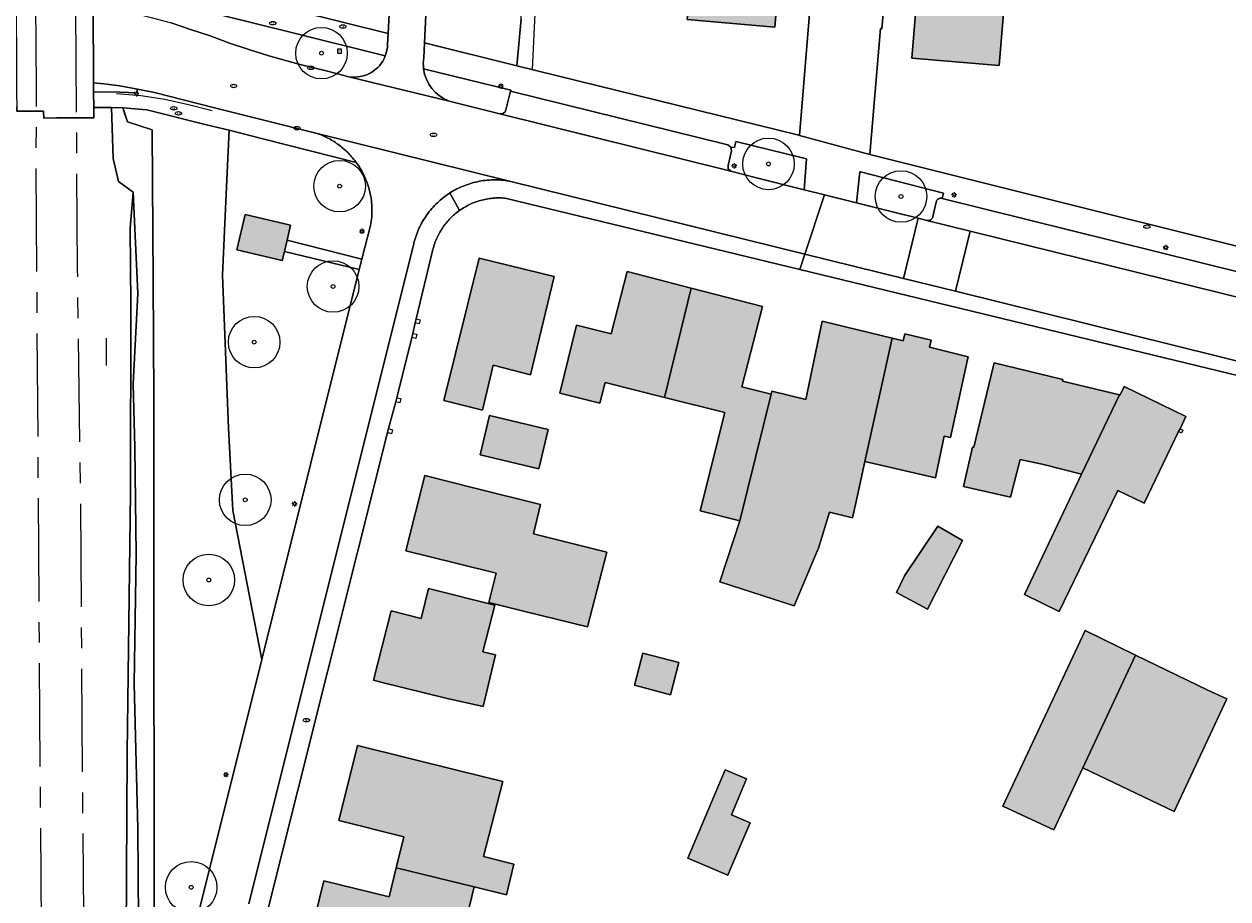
# Model space of a CAD drawing. Header units: metres. Extents: x 187482 to 189800, y 333582 to 335019.
# Tile 9 of 256: x 187638 to 187754, y 333694 to 333778. Entities that reach past the tile are written whole.
import ezdxf
from ezdxf.enums import TextEntityAlignment as Align

# ---------------------------------------------------------------- set-up
doc = ezdxf.new("R2010")
doc.units = ezdxf.units.M
doc.linetypes.add('AM-AS-SO', pattern=[16, 10, -2, 2, -2])
doc.layers.get('0').update_dxf_attribs({"color": 252, "lineweight": 18})
for name, color, linetype, lineweight in [('B-WE-AM-AS_SPOOR_TREIN-G', 252, 'AM-AS-SO', 18), ('B-WE-GR-BEPLANTING_CULTUUR_BODEMBEDEKKER-GV', 252, 'Continuous', 18), ('B-WE-GR-BEPLANTING_CULTUUR_BOSPLANTSOEN-GV', 252, 'Continuous', 18), ('B-WE-GR-BOOM-S', 252, 'Continuous', 18), ('B-WE-GR-GRAS-GV', 252, 'Continuous', 18), ('B-WE-GW-TALUD_KRUIN-G', 252, 'Continuous', 18), ('B-WE-IE-MEUBILAIR-S', 252, 'Continuous', 18), ('B-WE-IE-TERREINAFSCHEIDING_KUNSTMATIG_HEKWERK-G', 252, 'IE-TERREINAFSCHEIDING_KUNSTMATIG-SO', 18), ('B-WE-IE-TERREINAFSCHEIDING_KUNSTMATIG_MUUR-G', 252, 'IE-TERREINAFSCHEIDING_KUNSTMATIG-SO', 18), ('B-WE-OG-BEBOUWING-GV', 252, 'Continuous', 18), ('B-WE-OG-TERREIN_BEGROEID-GV', 252, 'Continuous', 18), ('B-WE-OG-TERREIN_ERF-GV', 252, 'Continuous', 18), ('B-WE-VH-GESLOTENVERHARDING-GV', 252, 'Continuous', 18), ('B-WE-VH-GESLOTENVERHARDING_ASFALT-GV', 252, 'Continuous', 18), ('B-WE-VH-HALFVERHARDING-GV', 252, 'Continuous', 18), ('B-WE-VH-OPENVERHARDING-GV', 252, 'Continuous', 18), ('B-WE-VH-OPENVERHARDING_BETONSTRAATSTEEN-GV', 252, 'Continuous', 18), ('B-WE-VH-OPENVERHARDING_SIERBESTRATING-GV', 252, 'Continuous', 18), ('B-WE-VH-OPENVERHARDING_STRAATBAKSTEEN-GV', 252, 'Continuous', 18), ('B-WE-VH-OPENVERHARDING_TEGEL-GV', 252, 'Continuous', 18)]:
    doc.layers.add(name, color=color, linetype=linetype, lineweight=lineweight)
doc.layers.add('B-WE-OG-BEBOUWING-V', color=7, linetype='Continuous', lineweight=18, true_color=0xf0f0f0)
doc.styles.add('NLCS-ISO', font='NLCS-ISO.ttf')
doc.linetypes.add('IE-TERREINAFSCHEIDING_KUNSTMATIG-SO', pattern='A,4,[82,NLCS.SHX,S=0.75,R=90,X=0,Y=0],4,-2', length=10)

# ---------------------------------------------------------------- blocks, each defined once
blk = doc.blocks.new('SIE-MEUBILAIR_BORD_LOCATIEPAAL-SO')
blk.add_lwpolyline([(-0.75, -0.75), (0.75, -0.75), (0.75, 0.75), (-0.75, 0.75)], close=True)
at = {"style": 'NLCS-ISO'}
blk.add_text('lp', height=0.75, dxfattribs=at).set_placement((0.01, 0.12), align=Align.MIDDLE_CENTER)
blk = doc.blocks.new('SIE-MEUBILAIR_PAAL_LICHTMAST-SO')
for points in [[(-0.62, 0), (-1, 0)], [(-0.71, 0.71), (-0.44, 0.44)], [(0, 1), (0, 0.62)], [(0.44, 0.44), (0.71, 0.71)], [(1, 0), (0.62, 0)], [(-0.71, -0.71), (-0.44, -0.44)], [(0, -0.62), (0, -1)], [(0.44, -0.44), (0.71, -0.71)]]:
    blk.add_lwpolyline(points)
blk.add_circle((0, 0), 0.5)
blk = doc.blocks.new('SIE-MEUBILAIR_PUT_BRANDKRAAN-SO')
blk.add_ellipse((0, 0), major_axis=(1.25, 0), ratio=0.54)
at = {"style": 'NLCS-ISO'}
blk.add_text('bk', height=0.75, dxfattribs=at).set_placement((0.03, 0), align=Align.MIDDLE_CENTER)
blk = doc.blocks.new('SIE-MEUBILAIR_PUT_GASPUT-SO')
blk.add_ellipse((0, 0), major_axis=(1.25, 0), ratio=0.54)
at = {"style": 'NLCS-ISO'}
blk.add_text('gas ', height=0.75, dxfattribs=at).set_placement((0.53, 0.16), align=Align.MIDDLE_CENTER)
blk = doc.blocks.new('SIE-MEUBILAIR_PUT_KOLK-SO')
blk.add_ellipse((0, 0), major_axis=(1.25, 0), ratio=0.54)
at = {"style": 'NLCS-ISO'}
blk.add_text('klk', height=0.75, dxfattribs=at).set_placement((0.03, 0), align=Align.MIDDLE_CENTER)
blk = doc.blocks.new('SIE-MEUBILAIR_PUT_RIOOLPUT-SO')
blk.add_ellipse((0, 0), major_axis=(1.25, 0), ratio=0.54)
at = {"style": 'NLCS-ISO'}
blk.add_text('ri', height=0.75, dxfattribs=at).set_placement((-0.04, 0.07), align=Align.MIDDLE_CENTER)
blk = doc.blocks.new('SGR-BOOM_GBKN-SO')
at = {"color": 0, "linetype": 'ByBlock', "lineweight": 18}
for radius in [2, 0.15]:
    blk.add_circle((0, 0), radius, dxfattribs=at)

msp = doc.modelspace()

# ---------------------------------------------------------------- hatches: boundary and pattern name
at = {"layer": 'B-WE-OG-BEBOUWING-V'}
h = msp.add_hatch(color=256, dxfattribs=at)
h.dxf.hatch_style = 1
h.paths.add_polyline_path([(187702.76, 333788.451), (187702.451, 333785.417), (187701.161, 333785.548), (187701.795, 333791.637), (187692.496, 333792.406), (187691.952, 333786.743), (187699.818, 333786.106), (187699.332, 333780.546), (187701.932, 333780.319), (187701.807, 333778.882), (187710.308, 333778.141), (187710.883, 333784.806), (187706.897, 333785.15), (187707.138, 333788.092)], flags=17)
h = msp.add_hatch(color=256, dxfattribs=at)
h.dxf.hatch_style = 1
h.paths.add_polyline_path([(187734.01, 333780.965), (187734.247, 333783.784), (187734.55, 333787.801), (187728.498, 333788.312), (187727.924, 333781.476), (187724.137, 333781.794), (187723.967, 333779.763), (187723.941, 333779.462), (187723.579, 333775.144), (187732.052, 333774.424), (187732.617, 333781.082)], flags=17)
h = msp.add_hatch(color=256, dxfattribs=at)
h.dxf.hatch_style = 1
h.paths.add_polyline_path([(187662.746, 333756.391), (187663.003, 333757.467), (187663.352, 333758.932), (187658.938, 333759.985), (187658.12, 333756.554), (187662.534, 333755.501)], flags=17)
h = msp.add_hatch(color=256, dxfattribs=at)
h.dxf.hatch_style = 1
h.paths.add_polyline_path([(187686.597, 333744.413), (187688.913, 333753.966), (187681.626, 333755.733), (187678.194, 333741.944), (187681.961, 333741.006), (187682.996, 333745.369)], flags=17)
h = msp.add_hatch(color=256, dxfattribs=at)
h.dxf.hatch_style = 1
h.paths.add_polyline_path([(187699.596, 333742.23), (187702.205, 333752.832), (187695.988, 333754.441), (187694.423, 333748.394), (187691.059, 333749.226), (187689.445, 333742.651), (187693.349, 333741.676), (187693.851, 333743.66)], flags=17)
h = msp.add_hatch(color=256, dxfattribs=at)
h.dxf.hatch_style = 1
h.paths.add_polyline_path([(187702.205, 333752.832), (187699.596, 333742.23), (187705.459, 333740.771), (187703.073, 333731.214), (187706.907, 333730.261), (187709.941, 333742.553), (187707.105, 333743.244), (187709.123, 333751.042)], flags=17)
h = msp.add_hatch(color=256, dxfattribs=at)
h.dxf.hatch_style = 1
h.paths.add_polyline_path([(187721.697, 333747.975), (187714.909, 333749.619), (187713.319, 333742.03), (187710.008, 333742.825), (187709.941, 333742.553), (187706.907, 333730.261), (187704.982, 333724.336), (187712.168, 333722.001), (187712.948, 333723.842), (187714.421, 333727.32), (187714.546, 333727.616), (187715.606, 333731.111), (187717.826, 333730.563), (187718.305, 333732.712), (187719.04, 333736.014)], flags=17)
h = msp.add_hatch(color=256, dxfattribs=at)
h.dxf.hatch_style = 1
h.paths.add_polyline_path([(187729.049, 333746.179), (187725.298, 333747.1), (187725.46, 333747.771), (187722.911, 333748.388), (187722.747, 333747.721), (187721.697, 333747.975), (187719.04, 333736.014), (187725.869, 333734.414), (187726.62, 333738.013), (187726.718, 333738.484), (187727.328, 333738.342), (187728.953, 333745.74)], flags=17)
h = msp.add_hatch(color=256, dxfattribs=at)
h.dxf.hatch_style = 1
h.paths.add_polyline_path([(187740.056, 333734.786), (187743.714, 333742.482), (187738.191, 333743.798), (187738.222, 333743.964), (187731.571, 333745.57), (187731.478, 333745.185), (187729.595, 333737.39), (187729.484, 333737.416), (187728.596, 333733.602), (187733.166, 333732.548), (187734.097, 333736.219), (187736.34, 333735.718)], flags=17)
h = msp.add_hatch(color=256, dxfattribs=at)
h.dxf.hatch_style = 1
h.paths.add_polyline_path([(187743.714, 333742.482), (187740.056, 333734.786), (187734.5, 333723.095), (187737.887, 333721.463), (187740.812, 333727.527), (187743.554, 333733.214), (187745.972, 333732.041), (187746.122, 333731.968), (187749.458, 333738.907), (187749.592, 333739.187), (187750.164, 333740.376), (187744.177, 333743.277), (187743.778, 333742.467)], flags=17)
h = msp.add_hatch(color=256, dxfattribs=at)
h.dxf.hatch_style = 1
h.paths.add_polyline_path([(187682.643, 333740.487), (187681.729, 333736.672), (187687.409, 333735.312), (187688.322, 333739.127)], flags=17)
h = msp.add_hatch(color=256, dxfattribs=at)
h.dxf.hatch_style = 1
h.paths.add_polyline_path([(187687.585, 333731.834), (187681.203, 333733.427), (187676.352, 333734.638), (187674.532, 333727.35), (187679.383, 333726.139), (187683.288, 333725.164), (187682.558, 333722.35), (187686.061, 333721.476), (187692.138, 333719.959), (187694.001, 333727.231), (187686.889, 333729.005)], flags=17)
h = msp.add_hatch(color=256, dxfattribs=at)
h.dxf.hatch_style = 1
h.paths.add_polyline_path([(187726.118, 333729.748), (187722.87, 333724.908), (187722.117, 333723.311), (187725.104, 333721.683), (187728.489, 333728.362)], flags=17)
h = msp.add_hatch(color=256, dxfattribs=at)
h.dxf.hatch_style = 1
h.paths.add_polyline_path([(187683.153, 333722.092), (187676.726, 333723.702), (187675.997, 333720.792), (187673.087, 333721.521), (187671.402, 333714.794), (187672.223, 333714.588), (187678.397, 333713.042), (187682.033, 333712.241), (187683.217, 333717.246), (187681.995, 333717.562)], flags=17)
h = msp.add_hatch(color=256, dxfattribs=at)
h.dxf.hatch_style = 1
h.paths.add_polyline_path([(187740.183, 333706.309), (187745.293, 333717.237), (187740.412, 333719.607), (187732.409, 333702.566), (187733.808, 333701.924), (187737.01, 333700.453), (187737.368, 333700.289)], flags=17)
h = msp.add_hatch(color=256, dxfattribs=at)
h.dxf.hatch_style = 1
h.paths.add_polyline_path([(187696.706, 333714.3), (187700.195, 333713.394), (187701.005, 333716.511), (187697.516, 333717.417)], flags=17)
h = msp.add_hatch(color=256, dxfattribs=at)
h.dxf.hatch_style = 1
h.paths.add_polyline_path([(187745.293, 333717.237), (187740.183, 333706.309), (187749.028, 333702.065), (187754.135, 333712.975), (187752.299, 333713.835)], flags=17)
h = msp.add_hatch(color=256, dxfattribs=at)
h.dxf.hatch_style = 1
h.paths.add_polyline_path([(187684.268, 333693.99), (187685.004, 333696.966), (187682.045, 333697.696), (187683.943, 333704.971), (187679.6, 333706.025), (187669.827, 333708.456), (187668.018, 333701.187), (187674.342, 333699.614), (187673.6, 333696.593), (187681.162, 333694.748)], flags=17)
h = msp.add_hatch(color=256, dxfattribs=at)
h.dxf.hatch_style = 1
h.paths.add_polyline_path([(187705.472, 333706.118), (187701.852, 333697.546), (187705.754, 333695.898), (187705.986, 333696.447), (187707.768, 333700.665), (187707.9, 333700.978), (187706.094, 333701.741), (187707.569, 333705.233)], flags=17)
h = msp.add_hatch(color=256, dxfattribs=at)
h.dxf.hatch_style = 1
h.paths.add_polyline_path([(187673.6, 333696.593), (187672.916, 333693.795), (187666.571, 333695.347), (187664.793, 333688.079), (187671.907, 333686.309), (187672.708, 333689.528), (187675.358, 333688.904), (187676.341, 333692.6), (187680.375, 333691.586), (187680.433, 333691.817), (187681.162, 333694.748)], flags=17)

# ---------------------------------------------------------------- linework, layer by layer
at = {"layer": 'B-WE-AM-AS_SPOOR_TREIN-G', "flags": 128}
for points in [[(187643.617, 333924.219), (187641.724, 333906.791), (187640.513, 333893.943), (187639.938, 333886.125), (187639.054, 333870.758), (187638.678, 333862.809), (187638.307, 333842.654), (187638.214, 333829.218), (187638.404, 333799.388), (187638.686, 333772.218), (187638.64, 333765.4), (187639.412, 333652.995), (187639.739, 333621.568), (187639.667, 333612.356), (187639.768, 333601.215), (187639.965, 333591.072), (187640.001, 333583.97)], [(187647.635, 333923.687), (187645.892, 333907.884), (187644.602, 333894.454), (187644.088, 333888.4), (187643.357, 333877.223), (187642.828, 333865.183), (187642.586, 333857.201), (187642.252, 333835.682), (187642.244, 333827.335), (187642.307, 333806.317), (187642.663, 333754.637), (187642.965, 333731.791), (187643.251, 333692.016), (187643.22, 333680.41), (187643.461, 333655.601), (187643.488, 333635.78), (187643.65, 333626.203), (187643.965, 333587.892), (187643.977, 333583.97)]]:
    msp.add_lwpolyline(points, dxfattribs=at)
at = {"layer": 'B-WE-GR-BEPLANTING_CULTUUR_BODEMBEDEKKER-GV', "flags": 128}
for points in [[(187663.423, 333777.624), (187656.529, 333779.349), (187651.946, 333780.479), (187648.462, 333781.565), (187648.316, 333779.471), (187649.822, 333779.078), (187651.752, 333778.561), (187653.637, 333777.923), (187655.556, 333777.299), (187657.418, 333776.605), (187659.312, 333775.969), (187661.231, 333775.356), (187664.15, 333774.568), (187667.042, 333773.856), (187669, 333773.333)], [(187672.53, 333775.351), (187672.532, 333775.356), (187663.423, 333777.624)], [(187684.227, 333770.118), (187684.68, 333771.924), (187684.706, 333772.032), (187676.244, 333774.114)], [(187678.733, 333770.966), (187683.625, 333769.733)], [(187726.526, 333761.536), (187726.663, 333762.056), (187718.62, 333764.095), (187718.56, 333764.11), (187718.23, 333761.102), (187722.094, 333760.138), (187724.21, 333759.606), (187725.057, 333759.393)], [(187725.637, 333759.786), (187725.939, 333761.165)]]:
    msp.add_lwpolyline(points, dxfattribs=at)
at = {"layer": 'B-WE-GR-BEPLANTING_CULTUUR_BODEMBEDEKKER-GV'}
for points in [[(187669, 333773.333, 0.3518394), (187672.53, 333775.351)], [(187676.244, 333774.114, 0.2783718), (187678.733, 333770.966)], [(187683.625, 333769.733, 0.4126839), (187684.227, 333770.118)], [(187725.939, 333761.165, -0.0524643), (187725.966, 333761.258)], [(187725.966, 333761.258, -0.0458369), (187726.012, 333761.344)], [(187726.012, 333761.344, -0.0587919), (187726.075, 333761.419)], [(187726.075, 333761.419, -0.0580232), (187726.151, 333761.479)], [(187726.151, 333761.479, -0.0507632), (187726.238, 333761.522)], [(187726.238, 333761.522, -0.051814), (187726.333, 333761.547)], [(187726.333, 333761.547, -0.0621788), (187726.43, 333761.551)], [(187726.43, 333761.551, -0.0508453), (187726.526, 333761.536)], [(187725.057, 333759.393, 0.0418728), (187725.154, 333759.381)], [(187725.154, 333759.381, 0.0505948), (187725.252, 333759.39)], [(187725.252, 333759.39, 0.0644493), (187725.346, 333759.418)], [(187725.346, 333759.418, 0.0458369), (187725.432, 333759.464)], [(187725.432, 333759.464, 0.0431526), (187725.507, 333759.527)], [(187725.507, 333759.527, 0.0429026), (187725.568, 333759.604)], [(187725.568, 333759.604, 0.0505038), (187725.612, 333759.691)], [(187725.612, 333759.691, 0.051814), (187725.637, 333759.786)]]:
    msp.add_lwpolyline(points, format="xyb", dxfattribs=at)
at = {"layer": 'B-WE-GR-BEPLANTING_CULTUUR_BODEMBEDEKKER-GV', "flags": 128}
msp.add_lwpolyline([(187706.042, 333766.496), (187706.11, 333766.159), (187705.771, 333764.74), (187705.781, 333764.404), (187706.023, 333764.171), (187708.281, 333763.585), (187713.147, 333762.371), (187713.365, 333765.377), (187712.975, 333765.473), (187706.538, 333767.055), (187706.402, 333766.477)], close=True, dxfattribs=at)
at = {"layer": 'B-WE-GR-BEPLANTING_CULTUUR_BOSPLANTSOEN-GV', "flags": 128}
msp.add_lwpolyline([(187654.105, 333690.897), (187660.567, 333716.814), (187657.736, 333731.261), (187657.323, 333739.239), (187656.744, 333754.078), (187657.056, 333761.266), (187657.387, 333768.137), (187655.205, 333768.682), (187649.419, 333770.115), (187647.089, 333770.333), (187647.173, 333770.071), (187647.535, 333768.945), (187649.912, 333768.172), (187649.969, 333763.178), (187650.02, 333753.545), (187650.079, 333742.181), (187650.102, 333733.885), (187650.088, 333715.087), (187650.117, 333705.742), (187650.133, 333700.588), (187650.103, 333671.101)], dxfattribs=at)
at = {"layer": 'B-WE-GR-GRAS-GV', "flags": 128}
msp.add_lwpolyline([(187650.26, 333583.97), (187650.256, 333584.303), (187650.25, 333584.762), (187650.034, 333601.419), (187650.193, 333629.081), (187650.148, 333637.378), (187650.119, 333648.233), (187650.119, 333658.555), (187650.121, 333666.465), (187650.119, 333666.924), (187650.103, 333671.101), (187650.133, 333700.588), (187650.117, 333705.742), (187650.088, 333715.087), (187650.102, 333733.885), (187650.079, 333742.181), (187650.02, 333753.545), (187649.969, 333763.178), (187649.912, 333768.172), (187647.535, 333768.945), (187647.173, 333770.071), (187647.089, 333770.333), (187645.968, 333770.365), (187646.146, 333765.388)], dxfattribs=at)
at = {"layer": 'B-WE-GR-GRAS-GV'}
msp.add_lwpolyline([(187646.146, 333765.388), (187646.659, 333763.163), (187648.074, 333762.137), (187648.55, 333752.318), (187648.088, 333743.553), (187648.26, 333737.374), (187648.359, 333726.986), (187648.194, 333714.46), (187648.522, 333700.397), (187648.666, 333682.571), (187648.782, 333655.74), (187648.668, 333640.004), (187648.721, 333624.141), (187648.954, 333612.949), (187649.223, 333606.284), (187649.229, 333593.752), (187649.299, 333583.97)], dxfattribs=at)
at = {"layer": 'B-WE-GR-GRAS-GV', "flags": 128}
msp.add_lwpolyline([(187648.145, 333614.335), (187648.954, 333612.949), (187648.721, 333624.141), (187648.668, 333640.004), (187648.782, 333655.74), (187648.666, 333682.571), (187648.522, 333700.397), (187648.194, 333714.46), (187648.359, 333726.986), (187648.26, 333737.374), (187648.088, 333743.553), (187648.55, 333752.318), (187648.074, 333762.137), (187647.803, 333758.603), (187647.872, 333751.251), (187647.831, 333733.011), (187647.501, 333707.744), (187647.359, 333684.049), (187647.659, 333662.036), (187647.776, 333633.862), (187647.975, 333616.256)], close=True, dxfattribs=at)
at = {"layer": 'B-WE-GW-TALUD_KRUIN-G', "flags": 128}
msp.add_lwpolyline([(187648.074, 333762.137), (187647.803, 333758.603), (187647.872, 333751.251), (187647.831, 333733.011), (187647.501, 333707.744), (187647.359, 333684.049), (187647.659, 333662.036), (187647.776, 333633.862), (187647.975, 333616.256), (187648.145, 333614.335), (187648.954, 333612.949)], dxfattribs=at)
at = {"layer": 'B-WE-IE-TERREINAFSCHEIDING_KUNSTMATIG_HEKWERK-G', "ltscale": 0.2, "flags": 128}
for points in [[(187722.017, 333788.955), (187722.153, 333790.845), (187714.58, 333791.299), (187693.764, 333793.261), (187687.85, 333796.419), (187686.768, 333774.035)], [(187646.48, 333771.715), (187648.818, 333771.506)], [(187648.818, 333771.506), (187651.157, 333771.15)], [(187651.157, 333771.15), (187653.46, 333770.645)], [(187647.531, 333768.972), (187647.161, 333770.08)], [(187653.46, 333770.645), (187655.749, 333770.054)], [(187647.535, 333768.945), (187649.912, 333768.172)], [(187649.912, 333768.172), (187649.969, 333763.178), (187650.02, 333753.545), (187650.079, 333742.181), (187650.102, 333733.885), (187650.088, 333715.087), (187650.117, 333705.742), (187650.133, 333700.588), (187650.103, 333671.101), (187650.119, 333666.924), (187650.121, 333666.465), (187650.119, 333658.555), (187650.119, 333648.233), (187650.148, 333637.378), (187650.193, 333629.081), (187650.034, 333601.419), (187650.25, 333584.762), (187650.256, 333584.303), (187650.26, 333583.97)], [(187645.474, 333747.976), (187645.469, 333745.333)]]:
    msp.add_lwpolyline(points, dxfattribs=at)
at = {"layer": 'B-WE-IE-TERREINAFSCHEIDING_KUNSTMATIG_MUUR-G', "ltscale": 0.2, "flags": 128}
for points in [[(187675.516, 333749.847), (187675.905, 333749.757), (187675.815, 333749.368), (187675.426, 333749.458)], [(187675.426, 333749.458), (187675.516, 333749.847)], [(187675.098, 333748.049), (187675.188, 333748.441)], [(187675.188, 333748.441), (187675.58, 333748.351), (187675.49, 333747.959), (187675.098, 333748.049)], [(187673.546, 333741.797), (187673.636, 333742.2)], [(187673.636, 333742.2), (187674.039, 333742.11), (187673.949, 333741.707), (187673.546, 333741.797)], [(187672.753, 333738.811), (187672.853, 333739.197)], [(187672.853, 333739.197), (187673.239, 333739.097), (187673.139, 333738.711), (187672.753, 333738.811)], [(187749.592, 333739.187), (187749.881, 333739.048), (187749.747, 333738.769), (187749.458, 333738.907)]]:
    msp.add_lwpolyline(points, dxfattribs=at)
at = {"layer": 'B-WE-OG-BEBOUWING-GV', "flags": 128}
for points in [[(187702.76, 333788.451), (187702.451, 333785.417), (187701.161, 333785.548), (187701.795, 333791.637), (187692.496, 333792.406), (187691.952, 333786.743), (187699.818, 333786.106), (187699.332, 333780.546), (187701.932, 333780.319), (187701.807, 333778.882), (187710.308, 333778.141), (187710.883, 333784.806), (187706.897, 333785.15), (187707.138, 333788.092)], [(187734.01, 333780.965), (187734.247, 333783.784), (187734.55, 333787.801), (187728.498, 333788.312), (187727.924, 333781.476), (187724.137, 333781.794), (187723.967, 333779.763), (187723.941, 333779.462), (187723.579, 333775.144), (187732.052, 333774.424), (187732.617, 333781.082)], [(187662.746, 333756.391), (187663.003, 333757.467), (187663.352, 333758.932), (187658.938, 333759.985), (187658.12, 333756.554), (187662.534, 333755.501)], [(187686.597, 333744.413), (187688.913, 333753.966), (187681.626, 333755.733), (187678.194, 333741.944), (187681.961, 333741.006), (187682.996, 333745.369)], [(187699.596, 333742.23), (187702.205, 333752.832), (187695.988, 333754.441), (187694.423, 333748.394), (187691.059, 333749.226), (187689.445, 333742.651), (187693.349, 333741.676), (187693.851, 333743.66)], [(187702.205, 333752.832), (187699.596, 333742.23), (187705.459, 333740.771), (187703.073, 333731.214), (187706.907, 333730.261), (187709.941, 333742.553), (187707.105, 333743.244), (187709.123, 333751.042)], [(187721.697, 333747.975), (187714.909, 333749.619), (187713.319, 333742.03), (187710.008, 333742.825), (187709.941, 333742.553), (187706.907, 333730.261), (187704.982, 333724.336), (187712.168, 333722.001), (187712.948, 333723.842), (187714.421, 333727.32), (187714.546, 333727.616), (187715.606, 333731.111), (187717.826, 333730.563), (187718.305, 333732.712), (187719.04, 333736.014)], [(187729.049, 333746.179), (187725.298, 333747.1), (187725.46, 333747.771), (187722.911, 333748.388), (187722.747, 333747.721), (187721.697, 333747.975), (187719.04, 333736.014), (187725.869, 333734.414), (187726.62, 333738.013), (187726.718, 333738.484), (187727.328, 333738.342), (187728.953, 333745.74)], [(187740.056, 333734.786), (187743.714, 333742.482), (187738.191, 333743.798), (187738.222, 333743.964), (187731.571, 333745.57), (187731.478, 333745.185), (187729.595, 333737.39), (187729.484, 333737.416), (187728.596, 333733.602), (187733.166, 333732.548), (187734.097, 333736.219), (187736.34, 333735.718)], [(187743.714, 333742.482), (187740.056, 333734.786), (187734.5, 333723.095), (187737.887, 333721.463), (187740.812, 333727.527), (187743.554, 333733.214), (187745.972, 333732.041), (187746.122, 333731.968), (187749.458, 333738.907), (187749.592, 333739.187), (187750.164, 333740.376), (187744.177, 333743.277), (187743.778, 333742.467)], [(187682.643, 333740.487), (187681.729, 333736.672), (187687.409, 333735.312), (187688.322, 333739.127)], [(187687.585, 333731.834), (187681.203, 333733.427), (187676.352, 333734.638), (187674.532, 333727.35), (187679.383, 333726.139), (187683.288, 333725.164), (187682.558, 333722.35), (187686.061, 333721.476), (187692.138, 333719.959), (187694.001, 333727.231), (187686.889, 333729.005)], [(187726.118, 333729.748), (187722.87, 333724.908), (187722.117, 333723.311), (187725.104, 333721.683), (187728.489, 333728.362)], [(187683.153, 333722.092), (187676.726, 333723.702), (187675.997, 333720.792), (187673.087, 333721.521), (187671.402, 333714.794), (187672.223, 333714.588), (187678.397, 333713.042), (187682.033, 333712.241), (187683.217, 333717.246), (187681.995, 333717.562)], [(187740.183, 333706.309), (187745.293, 333717.237), (187740.412, 333719.607), (187732.409, 333702.566), (187733.808, 333701.924), (187737.01, 333700.453), (187737.368, 333700.289)], [(187696.706, 333714.3), (187700.195, 333713.394), (187701.005, 333716.511), (187697.516, 333717.417)], [(187745.293, 333717.237), (187740.183, 333706.309), (187749.028, 333702.065), (187754.135, 333712.975), (187752.299, 333713.835)], [(187684.268, 333693.99), (187685.004, 333696.966), (187682.045, 333697.696), (187683.943, 333704.971), (187679.6, 333706.025), (187669.827, 333708.456), (187668.018, 333701.187), (187674.342, 333699.614), (187673.6, 333696.593), (187681.162, 333694.748)], [(187705.472, 333706.118), (187701.852, 333697.546), (187705.754, 333695.898), (187705.986, 333696.447), (187707.768, 333700.665), (187707.9, 333700.978), (187706.094, 333701.741), (187707.569, 333705.233)], [(187673.6, 333696.593), (187672.916, 333693.795), (187666.571, 333695.347), (187664.793, 333688.079), (187671.907, 333686.309), (187672.708, 333689.528), (187675.358, 333688.904), (187676.341, 333692.6), (187680.375, 333691.586), (187680.433, 333691.817), (187681.162, 333694.748)]]:
    msp.add_lwpolyline(points, close=True, dxfattribs=at)
at = {"layer": 'B-WE-OG-TERREIN_BEGROEID-GV', "flags": 128}
for points in [[(187663.946, 333779.724), (187672.808, 333777.52), (187675.027, 333821.246)], [(187669.717, 333765.022), (187660.668, 333767.317), (187657.387, 333768.137), (187657.056, 333761.266), (187656.744, 333754.078), (187657.323, 333739.239), (187657.736, 333731.261), (187660.567, 333716.814), (187670, 333754.648)], [(187670, 333754.648), (187662.746, 333756.391), (187662.534, 333755.501), (187658.12, 333756.554), (187658.938, 333759.985), (187663.352, 333758.932), (187663.003, 333757.467), (187670.259, 333755.625), (187671.107, 333758.894)]]:
    msp.add_lwpolyline(points, dxfattribs=at)
msp.add_lwpolyline([(187686.901, 333810.495), (187687.419, 333820.491), (187678.461, 333820.913), (187676.323, 333776.613), (187685.283, 333774.401), (187685.694, 333778.96), (187685.521, 333785.636), (187685.385, 333788.193), (187686.649, 333788.498), (187686.73, 333796.844), (187686.261, 333796.938), (187686.561, 333803.49)], close=True, dxfattribs=at)
at = {"layer": 'B-WE-OG-TERREIN_BEGROEID-GV'}
for points in [[(187670.107, 333764.435, 0.0215786), (187669.717, 333765.022)], [(187670.493, 333763.71, 0.0266432), (187670.107, 333764.435)], [(187670.803, 333762.948, 0.0261842), (187670.493, 333763.71)], [(187671.032, 333762.159, 0.026923), (187670.803, 333762.948)], [(187671.178, 333761.35, 0.0269845), (187671.032, 333762.159)], [(187671.24, 333760.53, 0.024435), (187671.178, 333761.35)], [(187671.107, 333758.894, 0.0257977), (187671.216, 333759.709)], [(187671.216, 333759.709, 0.0243753), (187671.24, 333760.53)]]:
    msp.add_lwpolyline(points, format="xyb", dxfattribs=at)
at = {"layer": 'B-WE-OG-TERREIN_ERF-GV', "flags": 128}
for points in [[(187710.308, 333778.141), (187701.807, 333778.882), (187701.932, 333780.319), (187699.332, 333780.546), (187699.818, 333786.106), (187691.952, 333786.743), (187692.496, 333792.406), (187701.795, 333791.637), (187701.161, 333785.548), (187702.451, 333785.417), (187702.76, 333788.451), (187707.138, 333788.092), (187706.897, 333785.15), (187710.883, 333784.806)], [(187732.052, 333774.424), (187723.579, 333775.144), (187723.941, 333779.462), (187723.967, 333779.763), (187724.137, 333781.794), (187727.924, 333781.476), (187728.498, 333788.312), (187734.55, 333787.801), (187734.247, 333783.784), (187734.01, 333780.965), (187732.617, 333781.082)], [(187681.961, 333741.006), (187678.194, 333741.944), (187681.626, 333755.733), (187688.913, 333753.966), (187686.597, 333744.413), (187682.996, 333745.369)], [(187693.349, 333741.676), (187689.445, 333742.651), (187691.059, 333749.226), (187694.423, 333748.394), (187695.988, 333754.441), (187702.205, 333752.832), (187709.123, 333751.042), (187707.105, 333743.244), (187709.941, 333742.553), (187710.008, 333742.825), (187713.319, 333742.03), (187714.909, 333749.619), (187721.697, 333747.975), (187722.747, 333747.721), (187722.911, 333748.388), (187725.46, 333747.771), (187725.298, 333747.1), (187729.049, 333746.179), (187728.953, 333745.74), (187727.328, 333738.342), (187726.718, 333738.484), (187726.62, 333738.013), (187725.869, 333734.414), (187719.04, 333736.014), (187718.305, 333732.712), (187717.826, 333730.563), (187715.606, 333731.111), (187714.546, 333727.616), (187714.421, 333727.32), (187712.948, 333723.842), (187712.168, 333722.001), (187704.982, 333724.336), (187706.907, 333730.261), (187703.073, 333731.214), (187705.459, 333740.771), (187699.596, 333742.23), (187693.851, 333743.66)], [(187731.571, 333745.57), (187738.222, 333743.964), (187738.191, 333743.798), (187743.714, 333742.482), (187743.778, 333742.467), (187744.177, 333743.277), (187750.164, 333740.376), (187749.592, 333739.187), (187749.458, 333738.907), (187746.122, 333731.968), (187745.972, 333732.041), (187743.554, 333733.214), (187740.812, 333727.527), (187737.887, 333721.463), (187734.5, 333723.095), (187740.056, 333734.786), (187736.34, 333735.718), (187734.097, 333736.219), (187733.166, 333732.548), (187728.596, 333733.602), (187729.484, 333737.416), (187729.595, 333737.39), (187731.478, 333745.185)], [(187687.409, 333735.312), (187681.729, 333736.672), (187682.643, 333740.487), (187688.322, 333739.127)], [(187686.061, 333721.476), (187682.558, 333722.35), (187683.288, 333725.164), (187679.383, 333726.139), (187674.532, 333727.35), (187676.352, 333734.638), (187681.203, 333733.427), (187687.585, 333731.834), (187686.889, 333729.005), (187694.001, 333727.231), (187692.138, 333719.959)], [(187725.104, 333721.683), (187722.117, 333723.311), (187722.87, 333724.908), (187726.118, 333729.748), (187728.489, 333728.362)], [(187671.402, 333714.794), (187673.087, 333721.521), (187675.997, 333720.792), (187676.726, 333723.702), (187683.153, 333722.092), (187681.995, 333717.562), (187683.217, 333717.246), (187682.033, 333712.241), (187678.397, 333713.042), (187672.223, 333714.588)], [(187733.808, 333701.924), (187732.409, 333702.566), (187740.412, 333719.607), (187745.293, 333717.237), (187752.299, 333713.835), (187754.135, 333712.975), (187749.028, 333702.065), (187740.183, 333706.309), (187737.368, 333700.289), (187737.01, 333700.453)], [(187696.706, 333714.3), (187697.516, 333717.417), (187701.005, 333716.511), (187700.195, 333713.394)], [(187673.6, 333696.593), (187674.342, 333699.614), (187668.018, 333701.187), (187669.827, 333708.456), (187679.6, 333706.025), (187683.943, 333704.971), (187682.045, 333697.696), (187685.004, 333696.966), (187684.268, 333693.99), (187681.162, 333694.748), (187680.433, 333691.817), (187680.375, 333691.586), (187676.341, 333692.6), (187675.358, 333688.904), (187672.708, 333689.528), (187671.907, 333686.309), (187664.793, 333688.079), (187666.571, 333695.347), (187672.916, 333693.795)], [(187705.986, 333696.447), (187705.754, 333695.898), (187701.852, 333697.546), (187705.472, 333706.118), (187707.569, 333705.233), (187706.094, 333701.741), (187707.9, 333700.978), (187707.768, 333700.665)]]:
    msp.add_lwpolyline(points, close=True, dxfattribs=at)
for points in [[(187685.694, 333778.96), (187685.283, 333774.401), (187712.624, 333767.653), (187712.693, 333767.636), (187714.614, 333790.872)], [(187721.641, 333788.988), (187720.679, 333777.985), (187720.55, 333778.028), (187719.529, 333765.8), (187771.786, 333752.735), (187773.921, 333775.986), (187780.693, 333775.353), (187779.63, 333763.355), (187778.883, 333763.394), (187777.796, 333751.15), (187832.865, 333737.664), (187836.099, 333765.812), (187836.641, 333765.75), (187838.015, 333777.689), (187839.312, 333788.876)], [(187788.034, 333600.206), (187792.505, 333606.288), (187793.058, 333605.936), (187796.751, 333611.21), (187833.459, 333664.921), (187833.685, 333664.796), (187838.045, 333671.242), (187837.83, 333671.431), (187847.1, 333684.977), (187849.302, 333688.319), (187850.635, 333687.488), (187862.181, 333704.611), (187868.466, 333713.618), (187868.753, 333714.341), (187868.15, 333715.639), (187864.396, 333717.026), (187854.653, 333719.442), (187837.941, 333723.861), (187762.632, 333742.537), (187712.714, 333754.643), (187684.28, 333761.539)], [(187677.118, 333756.461), (187675.516, 333749.847), (187675.426, 333749.458), (187675.188, 333748.441), (187675.098, 333748.049), (187673.636, 333742.2), (187673.546, 333741.797), (187672.853, 333739.197), (187672.753, 333738.811), (187661.142, 333692.533)]]:
    msp.add_lwpolyline(points, dxfattribs=at)
at = {"layer": 'B-WE-OG-TERREIN_ERF-GV'}
for points in [[(187680.236, 333760.69, 0.0217108), (187679.731, 333760.365)], [(187680.768, 333760.967, 0.0208866), (187680.236, 333760.69)], [(187681.324, 333761.195, 0.0222641), (187680.768, 333760.967)], [(187681.897, 333761.371, 0.0206065), (187681.324, 333761.195)], [(187682.485, 333761.494, 0.0218637), (187681.897, 333761.371)], [(187683.081, 333761.564, 0.0235591), (187682.485, 333761.494)], [(187683.681, 333761.579, 0.0216531), (187683.081, 333761.564)], [(187684.28, 333761.539, 0.0233795), (187683.681, 333761.579)], [(187678.82, 333759.585, 0.0247788), (187678.421, 333759.137)], [(187679.258, 333759.996, 0.0247474), (187678.82, 333759.585)], [(187679.731, 333760.365, 0.023685), (187679.258, 333759.996)], [(187678.065, 333758.654, 0.0208358), (187677.754, 333758.14)], [(187678.421, 333759.137, 0.0203375), (187678.065, 333758.654)], [(187677.279, 333757.039, 0.0226608), (187677.118, 333756.461)], [(187677.491, 333757.601, 0.0210428), (187677.279, 333757.039)], [(187677.754, 333758.14, 0.0201396), (187677.491, 333757.601)]]:
    msp.add_lwpolyline(points, format="xyb", dxfattribs=at)
at = {"layer": 'B-WE-VH-GESLOTENVERHARDING-GV', "flags": 128}
msp.add_lwpolyline([(187641.806, 333785.526), (187640.547, 333785.518), (187639.289, 333785.51), (187639.288, 333785.592), (187636.693, 333785.574), (187636.701, 333784.408), (187636.711, 333782.905), (187636.725, 333780.695), (187636.773, 333773.621), (187636.784, 333771.876), (187636.794, 333770.36), (187636.797, 333769.982), (187639.403, 333770), (187639.408, 333769.326), (187640.661, 333769.334), (187641.914, 333769.342), (187644.264, 333769.357), (187644.258, 333770.354), (187644.249, 333771.858), (187644.243, 333772.734), (187644.196, 333780.277), (187644.186, 333781.982), (187644.174, 333783.866), (187644.164, 333785.54)], close=True, dxfattribs=at)
at = {"layer": 'B-WE-VH-GESLOTENVERHARDING_ASFALT-GV', "flags": 128}
for points in [[(187644.196, 333780.277), (187644.243, 333772.734), (187645.227, 333772.658), (187646.783, 333772.454), (187648.5, 333772.117), (187650.157, 333771.792), (187653.065, 333771.073), (187655.975, 333770.331), (187665.8, 333767.871), (187684.72, 333763.173), (187713.211, 333756.135), (187715.124, 333761.877), (187713.147, 333762.371), (187708.281, 333763.585), (187706.023, 333764.171), (187683.625, 333769.733), (187678.733, 333770.966), (187669, 333773.333), (187667.042, 333773.856), (187664.15, 333774.568), (187661.231, 333775.356), (187659.312, 333775.969), (187657.418, 333776.605), (187655.556, 333777.299), (187653.637, 333777.923), (187651.752, 333778.561)], [(187784.63, 333744.632), (187782.059, 333745.259), (187777.051, 333746.536), (187771.856, 333747.861), (187767.444, 333748.987), (187764.446, 333749.65), (187729.258, 333758.354), (187727.827, 333752.525), (187838.186, 333725.133), (187868.986, 333717.234), (187869.07, 333717.187), (187870.128, 333716.601), (187871.115, 333715.746), (187871.444, 333715.077), (187871.545, 333714.339), (187872.672, 333708.229), (187872.7, 333708.215), (187872.726, 333708.2)]]:
    msp.add_lwpolyline(points, dxfattribs=at)
msp.add_lwpolyline([(187713.211, 333756.135), (187722.778, 333753.772), (187724.21, 333759.606), (187722.094, 333760.138), (187718.23, 333761.102), (187715.124, 333761.877)], close=True, dxfattribs=at)
at = {"layer": 'B-WE-VH-HALFVERHARDING-GV'}
msp.add_lwpolyline([(187639.408, 333769.326), (187639.403, 333770), (187636.797, 333769.982), (187636.794, 333770.36), (187635.403, 333770.385), (187635.412, 333766.49), (187634.887, 333762.278), (187635.098, 333757.71), (187634.845, 333752.611), (187634.659, 333750.401), (187634.744, 333748.186), (187634.923, 333746.171), (187635.035, 333736.275), (187634.986, 333721.344), (187635.38, 333680.449), (187634.889, 333676.779), (187635.192, 333674.219), (187635.575, 333672.222), (187636.064, 333627.598), (187636.032, 333613.39), (187636.141, 333583.97)], dxfattribs=at)
at = {"layer": 'B-WE-VH-HALFVERHARDING-GV', "flags": 128}
msp.add_lwpolyline([(187647.524, 333583.97), (187647.365, 333608.318), (187648.158, 333610.378), (187648.145, 333614.335), (187647.975, 333616.256), (187647.776, 333633.862), (187647.659, 333662.036), (187647.359, 333684.049), (187647.501, 333707.744), (187647.831, 333733.011), (187647.872, 333751.251), (187647.803, 333758.603), (187648.074, 333762.137), (187646.659, 333763.163), (187646.146, 333765.388), (187645.968, 333770.365), (187644.258, 333770.354), (187644.264, 333769.357), (187641.914, 333769.342), (187640.661, 333769.334), (187639.408, 333769.326)], dxfattribs=at)
at = {"layer": 'B-WE-VH-OPENVERHARDING-GV', "flags": 128}
for points in [[(187678.461, 333820.913), (187678.468, 333821.067), (187675.027, 333821.246), (187672.808, 333777.52), (187672.806, 333777.483), (187672.756, 333776.493)], [(187676.253, 333775.162), (187676.323, 333776.613), (187678.461, 333820.913)], [(187672.532, 333775.356), (187672.53, 333775.351)], [(187669, 333773.333), (187678.733, 333770.966)]]:
    msp.add_lwpolyline(points, dxfattribs=at)
at = {"layer": 'B-WE-VH-OPENVERHARDING-GV'}
for points in [[(187672.756, 333776.493, -0.0905295), (187672.532, 333775.356)], [(187672.53, 333775.351, -0.3518394), (187669, 333773.333)], [(187676.244, 333774.114, -0.0677431), (187676.253, 333775.162)], [(187678.733, 333770.966, -0.2783718), (187676.244, 333774.114)]]:
    msp.add_lwpolyline(points, format="xyb", dxfattribs=at)
at = {"layer": 'B-WE-VH-OPENVERHARDING_BETONSTRAATSTEEN-GV', "flags": 128}
for points in [[(187644.249, 333771.858), (187646.798, 333771.84), (187648.42, 333771.782), (187648.5, 333772.117), (187646.783, 333772.454), (187645.227, 333772.658), (187644.243, 333772.734)], [(187724.21, 333759.606), (187722.778, 333753.772), (187727.827, 333752.525), (187729.258, 333758.354), (187725.057, 333759.393)]]:
    msp.add_lwpolyline(points, close=True, dxfattribs=at)
at = {"layer": 'B-WE-VH-OPENVERHARDING_SIERBESTRATING-GV', "flags": 128}
for points in [[(187706.042, 333766.496), (187705.735, 333766.739), (187684.68, 333771.924), (187684.227, 333770.118)], [(187683.625, 333769.733), (187706.023, 333764.171), (187705.781, 333764.404), (187705.771, 333764.74), (187706.11, 333766.159), (187706.042, 333766.496)], [(187725.939, 333761.165), (187725.637, 333759.786)], [(187764.102, 333750.26), (187764.428, 333751.59), (187764.407, 333751.872), (187764.247, 333752.106), (187764.069, 333752.208), (187726.526, 333761.536)], [(187725.057, 333759.393), (187729.258, 333758.354), (187764.446, 333749.65)]]:
    msp.add_lwpolyline(points, dxfattribs=at)
at = {"layer": 'B-WE-VH-OPENVERHARDING_SIERBESTRATING-GV'}
for points in [[(187684.227, 333770.118, -0.4126839), (187683.625, 333769.733)], [(187725.966, 333761.258, 0.0524643), (187725.939, 333761.165)], [(187726.012, 333761.344, 0.0458369), (187725.966, 333761.258)], [(187726.075, 333761.419, 0.0587919), (187726.012, 333761.344)], [(187726.151, 333761.479, 0.0580232), (187726.075, 333761.419)], [(187726.238, 333761.522, 0.0507632), (187726.151, 333761.479)], [(187726.333, 333761.547, 0.051814), (187726.238, 333761.522)], [(187726.43, 333761.551, 0.0621788), (187726.333, 333761.547)], [(187726.526, 333761.536, 0.0508453), (187726.43, 333761.551)], [(187725.154, 333759.381, -0.0418728), (187725.057, 333759.393)], [(187725.252, 333759.39, -0.0505948), (187725.154, 333759.381)], [(187725.346, 333759.418, -0.0644493), (187725.252, 333759.39)], [(187725.432, 333759.464, -0.0458369), (187725.346, 333759.418)], [(187725.507, 333759.527, -0.0431526), (187725.432, 333759.464)], [(187725.568, 333759.604, -0.0429026), (187725.507, 333759.527)], [(187725.612, 333759.691, -0.0505038), (187725.568, 333759.604)], [(187725.637, 333759.786, -0.051814), (187725.612, 333759.691)]]:
    msp.add_lwpolyline(points, format="xyb", dxfattribs=at)
at = {"layer": 'B-WE-VH-OPENVERHARDING_STRAATBAKSTEEN-GV', "flags": 128}
for points in [[(187684.72, 333763.173), (187665.8, 333767.871)], [(187669.647, 333765.116), (187669.717, 333765.022)], [(187671.107, 333758.894), (187670.259, 333755.625), (187670, 333754.648), (187660.567, 333716.814), (187654.105, 333690.897)], [(187659.305, 333693.098), (187675.294, 333757.155)]]:
    msp.add_lwpolyline(points, dxfattribs=at)
at = {"layer": 'B-WE-VH-OPENVERHARDING_STRAATBAKSTEEN-GV'}
for points in [[(187665.8, 333767.871, -0.020456), (187666.363, 333767.661)], [(187666.363, 333767.661, -0.0201374), (187666.908, 333767.41)], [(187666.908, 333767.41, -0.018593), (187667.433, 333767.118)], [(187667.433, 333767.118, -0.0189316), (187667.934, 333766.787)], [(187667.934, 333766.787, -0.0202909), (187668.409, 333766.419)], [(187668.409, 333766.419, -0.0189383), (187668.854, 333766.016)], [(187668.854, 333766.016, -0.0199823), (187669.268, 333765.581)], [(187669.268, 333765.581, -0.0190015), (187669.647, 333765.116)], [(187669.717, 333765.022, -0.0215786), (187670.107, 333764.435)], [(187670.107, 333764.435, -0.0266432), (187670.493, 333763.71)], [(187670.493, 333763.71, -0.0261842), (187670.803, 333762.948)], [(187670.803, 333762.948, -0.026923), (187671.032, 333762.159)], [(187680.168, 333762.764, -0.0237608), (187680.899, 333763.013)], [(187680.899, 333763.013, -0.0229212), (187681.65, 333763.192)], [(187681.65, 333763.192, -0.0249057), (187682.415, 333763.297)], [(187682.415, 333763.297, -0.0246537), (187683.186, 333763.33)], [(187683.186, 333763.33, -0.0233477), (187683.957, 333763.288)], [(187683.957, 333763.288, -0.024928), (187684.72, 333763.173)], [(187671.032, 333762.159, -0.0269845), (187671.178, 333761.35)], [(187678.165, 333761.616, -0.0244036), (187678.795, 333762.062)], [(187678.795, 333762.062, -0.024415), (187679.465, 333762.446)], [(187679.465, 333762.446, -0.0226327), (187680.168, 333762.764)], [(187671.178, 333761.35, -0.024435), (187671.24, 333760.53)], [(187676.569, 333759.948, -0.0238703), (187677.047, 333760.554)], [(187677.047, 333760.554, -0.0238383), (187677.581, 333761.112)], [(187677.581, 333761.112, -0.023903), (187678.165, 333761.616)], [(187671.216, 333759.709, -0.0257977), (187671.107, 333758.894)], [(187671.24, 333760.53, -0.0243753), (187671.216, 333759.709)], [(187676.151, 333759.299, -0.0237379), (187676.569, 333759.948)], [(187675.511, 333757.896, -0.0226118), (187675.797, 333758.613)], [(187675.797, 333758.613, -0.0231712), (187676.151, 333759.299)], [(187675.294, 333757.155, -0.0229498), (187675.511, 333757.896)]]:
    msp.add_lwpolyline(points, format="xyb", dxfattribs=at)
at = {"layer": 'B-WE-VH-OPENVERHARDING_TEGEL-GV', "flags": 128}
for points in [[(187720.55, 333778.028), (187720.679, 333777.985), (187721.641, 333788.988), (187721.754, 333790.279), (187714.614, 333790.872), (187712.693, 333767.636), (187719.529, 333765.8)], [(187663.003, 333757.467), (187662.746, 333756.391), (187670, 333754.648), (187670.259, 333755.625)], [(187727.827, 333752.525), (187722.778, 333753.772), (187713.211, 333756.135), (187712.714, 333754.643), (187762.632, 333742.537), (187837.941, 333723.861), (187854.653, 333719.442), (187864.396, 333717.026), (187868.15, 333715.639), (187868.753, 333714.341), (187871.115, 333715.746), (187870.128, 333716.601), (187869.07, 333717.187), (187868.986, 333717.234), (187838.186, 333725.133)]]:
    msp.add_lwpolyline(points, close=True, dxfattribs=at)
for points in [[(187672.756, 333776.493), (187672.806, 333777.483), (187672.808, 333777.52), (187663.946, 333779.724), (187656.737, 333781.495), (187654.793, 333781.975), (187648.84, 333783.455), (187648.382, 333783.548), (187647.211, 333783.64), (187646.366, 333783.71), (187644.475, 333783.868), (187644.174, 333783.866), (187644.186, 333781.982), (187646.402, 333781.791), (187648.42, 333781.616), (187648.465, 333781.612), (187648.462, 333781.565), (187651.946, 333780.479), (187656.529, 333779.349), (187663.423, 333777.624), (187672.532, 333775.356)], [(187771.786, 333752.735), (187719.529, 333765.8), (187712.693, 333767.636), (187712.624, 333767.653), (187685.283, 333774.401), (187676.323, 333776.613), (187676.253, 333775.162)], [(187676.244, 333774.114), (187684.706, 333772.032), (187684.68, 333771.924), (187705.735, 333766.739), (187706.042, 333766.496)], [(187665.8, 333767.871), (187655.975, 333770.331), (187653.065, 333771.073), (187650.157, 333771.792), (187648.5, 333772.117), (187648.42, 333771.782), (187646.798, 333771.84), (187644.249, 333771.858), (187644.258, 333770.354), (187645.968, 333770.365), (187647.089, 333770.333), (187649.419, 333770.115), (187655.205, 333768.682), (187657.387, 333768.137), (187660.668, 333767.317), (187669.717, 333765.022), (187669.647, 333765.116)], [(187706.042, 333766.496), (187706.402, 333766.477), (187706.538, 333767.055), (187712.975, 333765.473), (187713.365, 333765.377), (187713.147, 333762.371), (187715.124, 333761.877), (187718.23, 333761.102), (187718.56, 333764.11), (187718.62, 333764.095), (187726.663, 333762.056), (187726.526, 333761.536), (187764.069, 333752.208)], [(187684.28, 333761.539), (187712.714, 333754.643), (187713.211, 333756.135), (187684.72, 333763.173)], [(187679.731, 333760.365), (187678.795, 333762.062)], [(187678.795, 333762.062), (187679.731, 333760.365)], [(187675.294, 333757.155), (187659.305, 333693.098)], [(187661.142, 333692.533), (187672.753, 333738.811), (187672.853, 333739.197), (187673.546, 333741.797), (187673.636, 333742.2), (187675.098, 333748.049), (187675.188, 333748.441), (187675.426, 333749.458), (187675.516, 333749.847), (187677.118, 333756.461)]]:
    msp.add_lwpolyline(points, dxfattribs=at)
at = {"layer": 'B-WE-VH-OPENVERHARDING_TEGEL-GV'}
for points in [[(187672.532, 333775.356, 0.0905295), (187672.756, 333776.493)], [(187676.253, 333775.162, 0.0677431), (187676.244, 333774.114)], [(187666.363, 333767.661, 0.020456), (187665.8, 333767.871)], [(187666.908, 333767.41, 0.0201374), (187666.363, 333767.661)], [(187667.433, 333767.118, 0.018593), (187666.908, 333767.41)], [(187667.934, 333766.787, 0.0189316), (187667.433, 333767.118)], [(187668.409, 333766.419, 0.0202909), (187667.934, 333766.787)], [(187668.854, 333766.016, 0.0189383), (187668.409, 333766.419)], [(187669.268, 333765.581, 0.0199823), (187668.854, 333766.016)], [(187669.647, 333765.116, 0.0190015), (187669.268, 333765.581)], [(187680.899, 333763.013, 0.0237608), (187680.168, 333762.764)], [(187681.65, 333763.192, 0.0229212), (187680.899, 333763.013)], [(187682.415, 333763.297, 0.0249057), (187681.65, 333763.192)], [(187683.186, 333763.33, 0.0246537), (187682.415, 333763.297)], [(187683.957, 333763.288, 0.0233477), (187683.186, 333763.33)], [(187684.72, 333763.173, 0.024928), (187683.957, 333763.288)], [(187678.795, 333762.062, 0.0244036), (187678.165, 333761.616)], [(187679.465, 333762.446, 0.024415), (187678.795, 333762.062)], [(187680.168, 333762.764, 0.0226327), (187679.465, 333762.446)], [(187677.047, 333760.554, 0.0238703), (187676.569, 333759.948)], [(187677.581, 333761.112, 0.0238383), (187677.047, 333760.554)], [(187678.165, 333761.616, 0.023903), (187677.581, 333761.112)], [(187679.731, 333760.365, -0.0217108), (187680.236, 333760.69)], [(187680.236, 333760.69, -0.0208866), (187680.768, 333760.967)], [(187680.768, 333760.967, -0.0222641), (187681.324, 333761.195)], [(187681.324, 333761.195, -0.0206065), (187681.897, 333761.371)], [(187681.897, 333761.371, -0.0218637), (187682.485, 333761.494)], [(187682.485, 333761.494, -0.0235591), (187683.081, 333761.564)], [(187683.081, 333761.564, -0.0216531), (187683.681, 333761.579)], [(187683.681, 333761.579, -0.0233795), (187684.28, 333761.539)], [(187676.569, 333759.948, 0.0237379), (187676.151, 333759.299)], [(187678.421, 333759.137, -0.0247788), (187678.82, 333759.585)], [(187678.82, 333759.585, -0.0247474), (187679.258, 333759.996)], [(187679.258, 333759.996, -0.023685), (187679.731, 333760.365)], [(187675.797, 333758.613, 0.0226118), (187675.511, 333757.896)], [(187676.151, 333759.299, 0.0231712), (187675.797, 333758.613)], [(187677.754, 333758.14, -0.0208358), (187678.065, 333758.654)], [(187678.065, 333758.654, -0.0203375), (187678.421, 333759.137)], [(187675.511, 333757.896, 0.0229498), (187675.294, 333757.155)], [(187677.118, 333756.461, -0.0226608), (187677.279, 333757.039)], [(187677.279, 333757.039, -0.0210428), (187677.491, 333757.601)], [(187677.491, 333757.601, -0.0201396), (187677.754, 333758.14)]]:
    msp.add_lwpolyline(points, format="xyb", dxfattribs=at)

# ---------------------------------------------------------------- block references
at = {"layer": 'B-WE-GR-BOOM-S', "xscale": 1.25, "yscale": 1.25, "zscale": 1.25}
for p in [(187666.34, 333775.62), (187709.69, 333764.88), (187668.1, 333762.72), (187722.54, 333761.72), (187667.47, 333752.99), (187659.82, 333747.59), (187658.95, 333732.29), (187655.42, 333724.52), (187653.71, 333694.71)]:
    msp.add_blockref('SGR-BOOM_GBKN-SO', p, dxfattribs=at)
at = {"layer": 'B-WE-IE-MEUBILAIR-S', "xscale": 0.25, "yscale": 0.25, "zscale": 0.25}
for name, p in [('SIE-MEUBILAIR_PUT_GASPUT-SO', (187661.615, 333778.522)), ('SIE-MEUBILAIR_PUT_BRANDKRAAN-SO', (187668.413, 333778.2)), ('SIE-MEUBILAIR_BORD_LOCATIEPAAL-SO', (187668.081, 333775.821)), ('SIE-MEUBILAIR_PUT_KOLK-SO', (187665.304, 333774.2)), ('SIE-MEUBILAIR_PUT_RIOOLPUT-SO', (187657.827, 333772.441)), ('SIE-MEUBILAIR_PUT_RIOOLPUT-SO', (187657.827, 333772.441)), ('SIE-MEUBILAIR_PAAL_LICHTMAST-SO', (187683.741, 333772.426)), ('SIE-MEUBILAIR_PAAL_LICHTMAST-SO', (187648.393, 333771.681)), ('SIE-MEUBILAIR_PUT_BRANDKRAAN-SO', (187652.017, 333770.268)), ('SIE-MEUBILAIR_PUT_GASPUT-SO', (187652.468, 333769.779)), ('SIE-MEUBILAIR_PUT_KOLK-SO', (187663.966, 333768.352)), ('SIE-MEUBILAIR_PUT_RIOOLPUT-SO', (187677.213, 333767.697)), ('SIE-MEUBILAIR_PAAL_LICHTMAST-SO', (187706.362, 333764.692)), ('SIE-MEUBILAIR_PAAL_LICHTMAST-SO', (187727.689, 333761.874)), ('SIE-MEUBILAIR_PAAL_LICHTMAST-SO', (187670.268, 333758.354)), ('SIE-MEUBILAIR_PUT_BRANDKRAAN-SO', (187746.383, 333758.785)), ('SIE-MEUBILAIR_PAAL_LICHTMAST-SO', (187748.211, 333756.769)), ('SIE-MEUBILAIR_PAAL_LICHTMAST-SO', (187663.725, 333731.905)), ('SIE-MEUBILAIR_PUT_BRANDKRAAN-SO', (187664.877, 333710.925)), ('SIE-MEUBILAIR_PAAL_LICHTMAST-SO', (187657.078, 333705.627))]:
    msp.add_blockref(name, p, dxfattribs=at)

doc.saveas('drawing.dxf')
